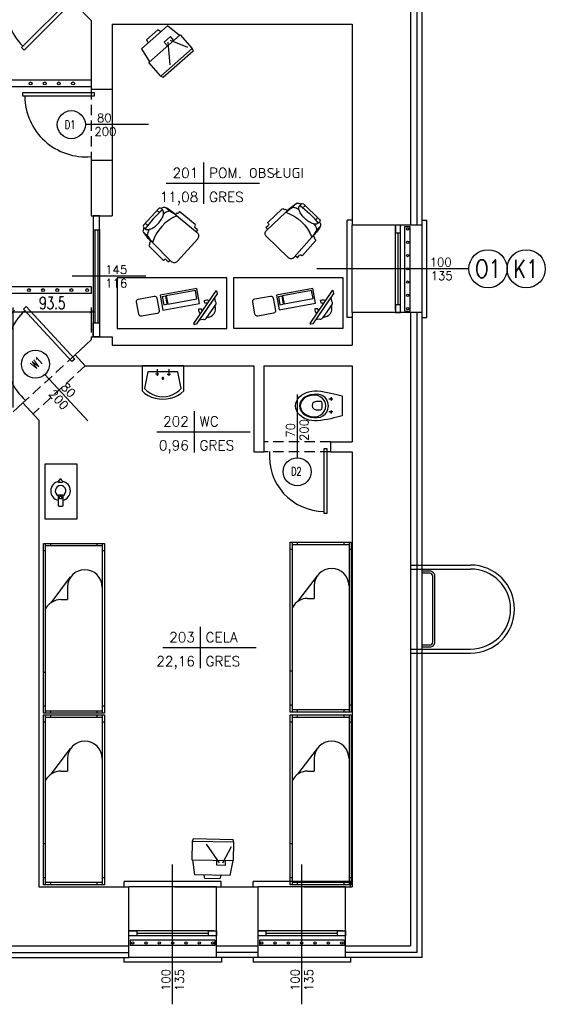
# Model space of a CAD drawing. Header units: millimetres. Extents: x 50026 to 146998, y 1038179 to 1573505.
# Tile 57 of 122: x 60787 to 61418, y 1042501 to 1043682. Entities that reach past the tile are written whole.
import ezdxf
from ezdxf.enums import TextEntityAlignment as Align

# ---------------------------------------------------------------- set-up
doc = ezdxf.new("R2010")
doc.units = ezdxf.units.MM
doc.header["$LTSCALE"] = 0.025
for name, pattern in [('CONTINU', [0]), ('DASHDOT', [25.4, 12.7, -6.35, 0, -6.35]), ('HIDDEN', [0.375, 0.25, -0.125])]:
    doc.linetypes.add(name, pattern=pattern)
for name, color, linetype in [('1', 7, 'Continuous'), ('2D-MEBLE', 3, 'Continuous'), ('2D-WYMIARY', 2, 'Continuous'), ('kraty', 5, 'Continuous'), ('ocieplenie', 8, 'Continuous'), ('OKNA OPISY', 7, 'Continuous'), ('OKNO', 2, 'Continuous'), ('opis pomieszczen', 2, 'Continuous'), ('OTWORY', 3, 'Continuous'), ('parapet', 5, 'Continuous'), ('Przybory sanit', 3, 'Continuous'), ('schody', 2, 'Continuous'), ('SCIANA', 5, 'Continuous'), ('SCIANY', 5, 'Continuous'), ('szrafy', 8, 'Continuous'), ('zA_DRZWI', 7, 'Continuous'), ('zA_DRZWI OPISY', 7, 'Continuous'), ('zA_okna opisy', 7, 'Continuous'), ('ściany', 5, 'Continuous')]:
    doc.layers.add(name, color=color, linetype=linetype)
doc.styles.add('ROMANS', font='romans.shx', dxfattribs={"width": 0.7})
doc.styles.add('STYLE1', font='romans.shx', dxfattribs={"height": 10})
doc.linetypes.add('BATTING', pattern='A,0.00254,-2.54,[134,ltypeshp.shx,S=2.54,R=0,X=-2.54,Y=0],-5.08,[134,ltypeshp.shx,S=2.54,R=180,X=2.54,Y=0],-2.54', length=10.16254)
doc.dimstyles.new('SIL', dxfattribs={"dimtxt": 15, "dimasz": 4, "dimexe": 5, "dimexo": 5, "dimgap": 3, "dimtad": 1, "dimdec": 4, "dimrnd": 0.5, "dimdsep": 46, "dimtxsty": 'ROMANS', "dimblk1": 'ARCHTICK', "dimblk2": 'ARCHTICK', "dimsah": 1, "dimcen": 5, "dimdle": 5, "dimclrd": 1, "dimclre": 1, "dimclrt": 2, "dimadec": 1, "dimazin": 0, "dimtfac": 0.013333, "dimtdec": 4, "dimtix": 1, "dimtmove": 0, "dimatfit": 3, "dimldrblk": 'ARCHTICK', "dimfxl": 0, "dimtolj": 1, "dimtzin": 0, "dimarcsym": 0})

# ---------------------------------------------------------------- blocks, each defined once
blk = doc.blocks.new('kibel1')
at = {"layer": 'Przybory sanit', "color": 3, "linetype": 'Continuous'}
for points in [[(0, -12), (3.1, -12.8), (6.4, -13.7), (9.9, -14.5), (13.6, -15.4), (17.5, -16.2), (21.5, -16.9), (25.8, -17.5), (30.2, -18), (33.4, -18), (36.6, -17.7), (39.9, -17), (43, -16), (46, -14.6), (48.7, -12.9), (51.1, -10.9), (53.1, -8.6), (54.6, -6), (55.5, -3.1), (55.9, 0), (55.5, 3.1), (54.6, 6), (53.1, 8.6), (51.1, 10.9), (48.7, 12.9), (46, 14.6), (43, 16), (39.9, 17), (36.6, 17.7), (33.4, 18), (30.2, 18), (25.8, 17.5), (21.5, 16.9), (17.5, 16.2), (13.6, 15.4), (9.9, 14.5), (6.4, 13.7), (3.1, 12.8), (0, 12)], [(16.6, -0.1), (17.1, 3.9), (18.4, 7.2), (20.4, 9.9), (23.1, 11.9), (26.2, 13.2), (29.9, 13.9), (33.9, 13.8), (37.9, 13.2), (41.6, 12.1), (44.8, 10.5), (47.4, 8.4), (49.4, 6), (50.7, 3.1), (51.2, -0.1), (50.7, -3.3), (49.4, -6.2), (47.4, -8.6), (44.8, -10.7), (41.6, -12.3), (37.9, -13.4), (33.9, -14), (29.9, -14), (26.2, -13.4), (23.1, -12), (20.4, -10.1), (18.4, -7.4), (17.1, -4.1)], [(50.4, -0.1), (49.8, -3.5), (48.3, -6.4), (45.9, -8.9), (42.8, -10.8), (39.1, -12.2), (35.1, -13.1), (31.6, -13.1), (28.4, -12.3), (25.6, -10.8), (23.2, -8.7), (21.4, -6.1), (20.2, -3.2), (19.8, -0.1), (20.2, 3.1), (21.4, 6), (23.2, 8.6), (25.6, 10.6), (28.4, 12.2), (31.6, 12.9), (35.1, 12.9), (39.1, 12.1), (42.8, 10.7), (45.9, 8.7), (48.3, 6.2), (49.8, 3.3)], [(13.4, 7.5), (13.4, 7.5), (13.4, 7.5), (13.4, 7.5), (13.4, 7.5), (13.3, 7.5), (13.3, 7.5), (13.3, 7.5), (13.3, 7.5), (13.3, 7.5), (13.3, 7.5), (13.3, 7.5), (13.2, 7.5), (13.2, 7.5), (13.2, 7.5), (13.2, 7.5), (13.2, 7.5), (13.2, 7.5), (13.2, 7.5), (13.1, 7.5), (13.1, 7.6), (13.1, 7.6), (13.1, 7.6), (13.1, 7.6), (13.1, 7.6), (13.1, 7.6), (13, 7.6), (13, 7.6), (13, 7.6), (13, 7.6), (13, 7.6), (13, 7.6), (13, 7.6), (13, 7.7), (12.9, 7.7), (12.9, 7.7), (12.9, 7.7), (12.9, 7.7), (12.9, 7.7), (12.9, 7.7), (12.9, 7.7), (12.9, 7.7), (12.9, 7.7), (12.9, 7.8), (12.8, 7.8), (12.8, 7.8), (12.8, 7.8), (12.8, 7.8), (12.8, 7.8), (12.8, 7.8), (12.8, 7.8), (12.8, 7.9), (12.8, 7.9), (12.8, 7.9), (12.8, 7.9), (12.8, 7.9), (12.7, 7.9), (12.7, 7.9), (12.7, 7.9), (12.7, 8), (12.7, 8), (12.7, 8), (12.7, 8), (12.7, 8), (12.7, 8), (12.7, 8), (12.7, 8.1), (12.7, 8.1), (12.7, 8.1), (12.7, 8.1), (12.7, 8.1), (12.7, 8.1), (12.7, 8.1), (12.7, 8.2), (12.7, 8.2), (12.7, 8.2), (12.7, 8.2), (12.7, 8.2), (12.7, 8.2), (12.7, 8.2), (12.7, 8.3), (12.7, 8.3), (12.7, 8.3), (12.7, 8.3), (12.7, 8.3), (12.7, 8.3), (12.7, 8.4), (12.7, 8.4), (12.7, 8.4), (12.7, 8.4), (12.7, 8.4), (12.7, 8.4), (12.7, 8.4), (12.7, 8.5), (12.7, 8.5), (12.7, 8.5), (12.7, 8.5), (12.7, 8.5), (12.7, 8.5), (12.7, 8.5), (12.7, 8.6), (12.8, 8.6), (12.8, 8.6), (12.8, 8.6), (12.8, 8.6), (12.8, 8.6), (12.8, 8.6), (12.8, 8.6), (12.8, 8.7), (12.8, 8.7), (12.8, 8.7), (12.8, 8.7), (12.8, 8.7), (12.8, 8.7), (12.9, 8.7), (12.9, 8.7), (12.9, 8.7), (12.9, 8.8), (12.9, 8.8), (12.9, 8.8), (12.9, 8.8), (12.9, 8.8), (12.9, 8.8), (13, 8.8), (13, 8.8), (13, 8.8), (13, 8.8), (13, 8.9), (13, 8.9), (13, 8.9), (13, 8.9), (13.1, 8.9), (13.1, 8.9), (13.1, 8.9), (13.1, 8.9), (13.1, 8.9), (13.1, 8.9), (13.1, 8.9), (13.1, 8.9), (13.2, 8.9), (13.2, 8.9), (13.2, 8.9), (13.2, 9), (13.2, 9), (13.2, 9), (13.2, 9), (13.3, 9), (13.3, 9), (13.3, 9), (13.3, 9), (13.3, 9), (13.3, 9), (13.4, 9), (13.4, 9), (13.4, 9), (13.4, 9), (13.4, 9), (13.4, 9), (13.4, 9), (13.5, 9), (13.5, 9), (13.5, 9), (13.5, 9), (13.5, 9), (13.5, 9), (13.5, 9), (13.6, 9), (13.6, 9), (13.6, 9), (13.6, 9), (13.6, 9), (13.6, 9), (13.6, 8.9), (13.7, 8.9), (13.7, 8.9), (13.7, 8.9), (13.7, 8.9), (13.7, 8.9), (13.7, 8.9), (13.7, 8.9), (13.8, 8.9), (13.8, 8.9), (13.8, 8.9), (13.8, 8.9), (13.8, 8.9), (13.8, 8.9), (13.8, 8.9), (13.8, 8.8), (13.9, 8.8), (13.9, 8.8), (13.9, 8.8), (13.9, 8.8), (13.9, 8.8), (13.9, 8.8), (13.9, 8.8), (13.9, 8.8), (13.9, 8.8), (14, 8.8), (14, 8.7), (14, 8.7), (14, 8.7), (14, 8.7), (14, 8.7), (14, 8.7), (14, 8.7), (14, 8.7), (14, 8.6), (14, 8.6), (14.1, 8.6), (14.1, 8.6), (14.1, 8.6), (14.1, 8.6), (14.1, 8.6), (14.1, 8.6), (14.1, 8.5), (14.1, 8.5), (14.1, 8.5), (14.1, 8.5), (14.1, 8.5), (14.1, 8.5), (14.1, 8.5), (14.1, 8.4), (14.1, 8.4), (14.1, 8.4), (14.1, 8.4), (14.1, 8.4), (14.1, 8.4), (14.2, 8.4), (14.2, 8.3), (14.2, 8.3), (14.2, 8.3), (14.2, 8.3), (14.2, 8.3), (14.2, 8.3), (14.2, 8.3), (14.2, 8.2), (14.2, 8.2), (14.2, 8.2), (14.2, 8.2), (14.2, 8.2), (14.2, 8.2), (14.2, 8.1), (14.2, 8.1), (14.2, 8.1), (14.1, 8.1), (14.1, 8.1), (14.1, 8.1), (14.1, 8.1), (14.1, 8), (14.1, 8), (14.1, 8), (14.1, 8), (14.1, 8), (14.1, 8), (14.1, 8), (14.1, 7.9), (14.1, 7.9), (14.1, 7.9), (14.1, 7.9), (14.1, 7.9), (14.1, 7.9), (14.1, 7.9), (14.1, 7.9), (14, 7.8), (14, 7.8), (14, 7.8), (14, 7.8), (14, 7.8), (14, 7.8), (14, 7.8), (14, 7.8), (14, 7.7), (14, 7.7), (14, 7.7), (13.9, 7.7), (13.9, 7.7), (13.9, 7.7), (13.9, 7.7), (13.9, 7.7), (13.9, 7.7), (13.9, 7.7), (13.9, 7.6), (13.9, 7.6), (13.8, 7.6), (13.8, 7.6), (13.8, 7.6), (13.8, 7.6), (13.8, 7.6), (13.8, 7.6), (13.8, 7.6), (13.8, 7.6), (13.7, 7.6), (13.7, 7.6), (13.7, 7.6), (13.7, 7.5), (13.7, 7.5), (13.7, 7.5), (13.7, 7.5), (13.6, 7.5), (13.6, 7.5), (13.6, 7.5), (13.6, 7.5), (13.6, 7.5), (13.6, 7.5), (13.6, 7.5), (13.5, 7.5), (13.5, 7.5), (13.5, 7.5), (13.5, 7.5), (13.5, 7.5), (13.5, 7.5), (13.4, 7.5), (13.4, 7.5), (13.4, 7.5)], [(23.9, 0.6), (23.9, 3.3), (24.3, 4.7), (25.2, 5.2), (26, 5.3), (31.2, 5.4), (33.7, 4.6), (35.5, 2.7), (36.2, 0.4), (35.5, -1.9), (33.7, -3.8), (31.2, -4.6), (26, -4.6), (25.2, -4.4), (24.3, -3.9), (23.9, -2.5)], [(13.4, -8), (13.4, -8), (13.4, -8), (13.4, -8), (13.4, -8), (13.3, -8), (13.3, -8), (13.3, -8), (13.3, -7.9), (13.3, -7.9), (13.3, -7.9), (13.3, -7.9), (13.2, -7.9), (13.2, -7.9), (13.2, -7.9), (13.2, -7.9), (13.2, -7.9), (13.2, -7.9), (13.2, -7.9), (13.1, -7.9), (13.1, -7.9), (13.1, -7.9), (13.1, -7.9), (13.1, -7.9), (13.1, -7.9), (13.1, -7.9), (13, -7.9), (13, -7.9), (13, -7.8), (13, -7.8), (13, -7.8), (13, -7.8), (13, -7.8), (13, -7.8), (12.9, -7.8), (12.9, -7.8), (12.9, -7.8), (12.9, -7.8), (12.9, -7.8), (12.9, -7.7), (12.9, -7.7), (12.9, -7.7), (12.9, -7.7), (12.9, -7.7), (12.8, -7.7), (12.8, -7.7), (12.8, -7.7), (12.8, -7.7), (12.8, -7.6), (12.8, -7.6), (12.8, -7.6), (12.8, -7.6), (12.8, -7.6), (12.8, -7.6), (12.8, -7.6), (12.8, -7.6), (12.7, -7.5), (12.7, -7.5), (12.7, -7.5), (12.7, -7.5), (12.7, -7.5), (12.7, -7.5), (12.7, -7.5), (12.7, -7.4), (12.7, -7.4), (12.7, -7.4), (12.7, -7.4), (12.7, -7.4), (12.7, -7.4), (12.7, -7.4), (12.7, -7.3), (12.7, -7.3), (12.7, -7.3), (12.7, -7.3), (12.7, -7.3), (12.7, -7.3), (12.7, -7.2), (12.7, -7.2), (12.7, -7.2), (12.7, -7.2), (12.7, -7.2), (12.7, -7.2), (12.7, -7.2), (12.7, -7.1), (12.7, -7.1), (12.7, -7.1), (12.7, -7.1), (12.7, -7.1), (12.7, -7.1), (12.7, -7.1), (12.7, -7), (12.7, -7), (12.7, -7), (12.7, -7), (12.7, -7), (12.7, -7), (12.7, -7), (12.7, -6.9), (12.7, -6.9), (12.7, -6.9), (12.7, -6.9), (12.8, -6.9), (12.8, -6.9), (12.8, -6.9), (12.8, -6.8), (12.8, -6.8), (12.8, -6.8), (12.8, -6.8), (12.8, -6.8), (12.8, -6.8), (12.8, -6.8), (12.8, -6.8), (12.8, -6.7), (12.8, -6.7), (12.9, -6.7), (12.9, -6.7), (12.9, -6.7), (12.9, -6.7), (12.9, -6.7), (12.9, -6.7), (12.9, -6.7), (12.9, -6.7), (12.9, -6.6), (13, -6.6), (13, -6.6), (13, -6.6), (13, -6.6), (13, -6.6), (13, -6.6), (13, -6.6), (13, -6.6), (13.1, -6.6), (13.1, -6.6), (13.1, -6.6), (13.1, -6.5), (13.1, -6.5), (13.1, -6.5), (13.1, -6.5), (13.1, -6.5), (13.2, -6.5), (13.2, -6.5), (13.2, -6.5), (13.2, -6.5), (13.2, -6.5), (13.2, -6.5), (13.2, -6.5), (13.3, -6.5), (13.3, -6.5), (13.3, -6.5), (13.3, -6.5), (13.3, -6.5), (13.3, -6.5), (13.4, -6.5), (13.4, -6.5), (13.4, -6.5), (13.4, -6.5), (13.4, -6.5), (13.4, -6.5), (13.4, -6.5), (13.5, -6.5), (13.5, -6.5), (13.5, -6.5), (13.5, -6.5), (13.5, -6.5), (13.5, -6.5), (13.5, -6.5), (13.6, -6.5), (13.6, -6.5), (13.6, -6.5), (13.6, -6.5), (13.6, -6.5), (13.6, -6.5), (13.6, -6.5), (13.7, -6.5), (13.7, -6.5), (13.7, -6.5), (13.7, -6.5), (13.7, -6.5), (13.7, -6.5), (13.7, -6.5), (13.8, -6.6), (13.8, -6.6), (13.8, -6.6), (13.8, -6.6), (13.8, -6.6), (13.8, -6.6), (13.8, -6.6), (13.8, -6.6), (13.9, -6.6), (13.9, -6.6), (13.9, -6.6), (13.9, -6.6), (13.9, -6.7), (13.9, -6.7), (13.9, -6.7), (13.9, -6.7), (13.9, -6.7), (14, -6.7), (14, -6.7), (14, -6.7), (14, -6.7), (14, -6.7), (14, -6.8), (14, -6.8), (14, -6.8), (14, -6.8), (14, -6.8), (14, -6.8), (14.1, -6.8), (14.1, -6.8), (14.1, -6.9), (14.1, -6.9), (14.1, -6.9), (14.1, -6.9), (14.1, -6.9), (14.1, -6.9), (14.1, -6.9), (14.1, -7), (14.1, -7), (14.1, -7), (14.1, -7), (14.1, -7), (14.1, -7), (14.1, -7), (14.1, -7.1), (14.1, -7.1), (14.1, -7.1), (14.2, -7.1), (14.2, -7.1), (14.2, -7.1), (14.2, -7.1), (14.2, -7.2), (14.2, -7.2), (14.2, -7.2), (14.2, -7.2), (14.2, -7.2), (14.2, -7.2), (14.2, -7.2), (14.2, -7.3), (14.2, -7.3), (14.2, -7.3), (14.2, -7.3), (14.2, -7.3), (14.2, -7.3), (14.1, -7.4), (14.1, -7.4), (14.1, -7.4), (14.1, -7.4), (14.1, -7.4), (14.1, -7.4), (14.1, -7.4), (14.1, -7.5), (14.1, -7.5), (14.1, -7.5), (14.1, -7.5), (14.1, -7.5), (14.1, -7.5), (14.1, -7.5), (14.1, -7.5), (14.1, -7.6), (14.1, -7.6), (14.1, -7.6), (14.1, -7.6), (14, -7.6), (14, -7.6), (14, -7.6), (14, -7.7), (14, -7.7), (14, -7.7), (14, -7.7), (14, -7.7), (14, -7.7), (14, -7.7), (14, -7.7), (13.9, -7.7), (13.9, -7.8), (13.9, -7.8), (13.9, -7.8), (13.9, -7.8), (13.9, -7.8), (13.9, -7.8), (13.9, -7.8), (13.9, -7.8), (13.8, -7.8), (13.8, -7.8), (13.8, -7.8), (13.8, -7.9), (13.8, -7.9), (13.8, -7.9), (13.8, -7.9), (13.8, -7.9), (13.7, -7.9), (13.7, -7.9), (13.7, -7.9), (13.7, -7.9), (13.7, -7.9), (13.7, -7.9), (13.7, -7.9), (13.6, -7.9), (13.6, -7.9), (13.6, -7.9), (13.6, -7.9), (13.6, -7.9), (13.6, -7.9), (13.6, -7.9), (13.5, -7.9), (13.5, -8), (13.5, -8), (13.5, -8), (13.5, -8), (13.5, -8), (13.4, -8), (13.4, -8), (13.4, -8)]]:
    blk.add_lwpolyline(points, close=True, dxfattribs=at)
at = {"layer": 'Przybory sanit', "color": 3, "linetype": 'DASHDOT'}
for points in [[(11.3, 8.2), (15.9, 8.2)], [(13.4, 10.5), (13.4, 6)], [(11.3, -7.2), (15.9, -7.2)], [(13.4, -5), (13.4, -9.5)]]:
    blk.add_lwpolyline(points, dxfattribs=at)
at = {"layer": 'Przybory sanit', "color": 3, "linetype": 'Continuous'}
for points in [[(13.4, 7.5), (13.4, 7.5)], [(13.4, -8), (13.4, -8)]]:
    blk.add_lwpolyline(points, dxfattribs=at)
blk = doc.blocks.new('UMYW')
at = {"layer": 'Przybory sanit'}
for points in [[(0, 23.1, 0), (0, 23.1, 0), (0, 23.1, 0), (0, 23.1, 0), (0, 23.1, 0), (0, 23.1, 0), (0, 23.1, 0), (0, 23.1, 0), (0, 23.1, 0), (0, 23.1, 0), (0, 23.1, 0), (0, 23.1, 0), (0, 23.1, 0), (0, 23.1, 0), (0, 23.1, 0), (0, 23.1, 0), (0, 23.1, 0), (0, 23.1, 0), (0, 23.1, 0), (0, -26.9, 0), (30, -26.9, 0)], [(30, 23.1, 0), (0, 23.1, 0)], [(27, 20.1, 0), (7, 16.1, 0)], [(7, 16.1, 0), (7, -19.9, 0), (27, -23.9, 0)], [(27, -23.9, 0), (29.9, -21, 0), (32.4, -17.7, 0), (34.4, -14, 0), (35.8, -10.1, 0), (36.7, -6.1, 0), (37, -1.9, 0), (36.7, 2.2, 0), (35.8, 6.3, 0), (34.4, 10.1, 0), (32.4, 13.8, 0), (29.9, 17.1, 0), (27, 20.1, 0)], [(30, -26.9, 0), (33, -23.4, 0), (35.4, -19.5, 0), (37.4, -15.4, 0), (38.8, -11, 0), (39.7, -6.5, 0), (40, -1.9, 0), (39.7, 2.6, 0), (38.8, 7.2, 0), (37.4, 11.5, 0), (35.4, 15.7, 0), (33, 19.5, 0), (30, 23.1, 0)], [(4, 5.1, 0), (12, 5.1, 0)], [(10, 3.1, 0), (10, 7.1, 0)], [(4, -8.9, 0), (12, -8.9, 0)], [(10, -6.9, 0), (10, -10.9, 0)], [(16, -1.9, 0), (15.9, -1.4, 0), (15.5, -1.1, 0), (15, -0.9, 0), (14.5, -1.1, 0), (14.1, -1.4, 0), (14, -1.9, 0), (14.1, -2.4, 0), (14.5, -2.8, 0), (15, -2.9, 0), (15.5, -2.8, 0), (15.9, -2.4, 0), (16, -1.9, 0), (16, -1.9, 0)]]:
    blk.add_polyline3d(points, dxfattribs=at)
blk = doc.blocks.new('tabela-pow')
at = {"layer": '2D-WYMIARY', "ltscale": 10}
for p, q in [((0, 24.8), (0, -24.8)), ((-44.8, 0), (67.2, 0))]:
    blk.add_line(p, q, dxfattribs=at)
at = {"layer": '2D-WYMIARY', "ltscale": 10, "style": 'STYLE1', "width": 0.7}
for tag, p in [('NR', (-6.4, 6.4)), ('POW', (-6.4, -22.4))]:
    blk.add_attdef(tag, text='', height=16, rotation=360, dxfattribs=at).set_placement(p, align=Align.RIGHT)
for tag, p in [('NAZWA', (6.4, 6.4)), ('POSADZKA', (6.4, -22.4))]:
    blk.add_attdef(tag, p, '', height=16, rotation=360, dxfattribs=at)
blk = doc.blocks.new('biurko')
at = {"layer": '2D-MEBLE'}
for p, q in [((29.7, -12.9), (-14.1, -20.9)), ((-14.1, -20.9), (-10.8, -38.6)), ((-11.8, -22.4), (-7.8, -21.7)), ((-11.7, -22.5), (-9.9, -32.4)), ((-7.8, -21.8), (-6, -31.6)), ((28.1, -15.2), (-6.8, -21.6)), ((-6.8, -21.6), (-5, -31.5)), ((29.9, -25.1), (28.1, -15.2)), ((32.9, -30.6), (29.7, -12.9)), ((-10.8, -38.6), (32.9, -30.6)), ((-9.9, -32.4), (-6, -31.6)), ((-5, -31.5), (29.9, -25.1))]:
    blk.add_line(p, q, dxfattribs=at)
at = {"layer": '2D-MEBLE', "color": 3, "linetype": 'Continuous'}
blk.add_lwpolyline([(65.8, 0), (-65.8, 0), (-65.8, -60.7), (65.8, -60.7)], close=True, dxfattribs=at)
at = {"layer": '2D-MEBLE'}
blk.add_lwpolyline([(-17.7, -42.7), (-36.4, -46.1, -0.414214), (-39.9, -43.7), (-42.6, -28.9, -0.414214), (-40.2, -25.4), (-21.5, -22, -0.414214), (-18, -24.4), (-15.3, -39.2, -0.414214)], format="xyb", close=True, dxfattribs=at)
at = {"layer": 'SCIANA', "color": 3, "linetype": 'Continuous'}
for p, q in [((54.6, -19.1), (54.3, -16.4)), ((35, -47.8), (49.5, -26.6)), ((39.9, -30.8), (38.7, -27.4)), ((52.6, -31.6), (40.8, -48.8)), ((51.2, -24), (51.9, -28.3)), ((35.5, -37.4), (31.9, -37.5)), ((29.9, -55.3), (27.3, -55.9)), ((33.2, -50.3), (37.5, -49.5))]:
    blk.add_line(p, q, dxfattribs=at)
for points in [[(54.3, -16.4), (52.8, -15.4), (25.8, -54.9), (27.3, -55.9)], [(29.9, -55.3), (54.6, -19.1)]]:
    blk.add_lwpolyline(points, dxfattribs=at)
for centre, radius, start, end in [((42.2, -37.2), 10.3, 75.8575, 109.7967), ((42.2, -37.2), 6.75, 87.6115, 109.7967), ((42.1, -37.1), 10.3, 268.0233, 23.3495), ((50.6, -30.3), 2.4, 325.6864, 55.6864), ((42.2, -37.2), 10.3, 181.5761, 215.5153), ((42.2, -37.2), 6.75, 181.5761, 203.7613), ((38.8, -47.5), 2.4, 235.6864, 325.6864)]:
    blk.add_arc(centre, radius, start, end, dxfattribs=at)
blk = doc.blocks.new('kk1')
at = {"layer": '2D-MEBLE', "color": 3}
for p, q in [((18.2, 0), (-18.2, 0)), ((-26.1, -7.5), (-23.1, -7.3)), ((-26.1, -7.5), (-25.9, -11.7)), ((-23.2, -5.3), (-21.5, -37.3)), ((23.2, -5.3), (21.5, -37.3)), ((26.1, -7.5), (23.1, -7.3)), ((26.1, -7.5), (25.9, -11.7)), ((-28.8, -13.9), (-27.6, -37.2)), ((-27.8, -12.8), (-26.8, -12.8)), ((27.8, -12.8), (26.8, -12.8)), ((28.8, -13.9), (27.6, -37.2)), ((-26.6, -38.2), (-25.6, -38.1)), ((-24.5, -39.1), (-24.5, -39.7)), ((-24.5, -39.7), (-21.5, -39.5)), ((-20, -46.5), (-20, -53.5)), ((20, -46.5), (20, -53.5)), ((24.5, -39.7), (21.5, -39.5)), ((24.5, -39.1), (24.5, -39.7)), ((26.6, -38.2), (25.6, -38.1)), ((-15.4, -57.1), (-15.4, -54.7)), ((-13.4, -59.1), (13.4, -59.1)), ((15.4, -57.1), (15.4, -54.7))]:
    blk.add_line(p, q, dxfattribs=at)
for centre, radius, start, end in [((-18.2, -5), 5, 90, 183.0448), ((18.2, -5), 5, 356.9552, 90), ((-26.9, -11.8), 1, 273.0448, 3.0448), ((26.9, -11.8), 1, 176.9552, 266.9552), ((-27.8, -13.8), 1, 93.0448, 183.0448), ((27.8, -13.8), 1, 356.9552, 86.9552), ((-26.6, -37.2), 1, 183.0448, 273.0448), ((-25.5, -39.1), 1, 3.0448, 93.0448), ((33.2, -40.3), 54.8, 176.8308, 193.8805), ((4.7, -37.7), 26.2, 179.1562, 199.5996), ((0, 9.3), 51.3, 245.1826, 294.8174), ((-18.2, -46.5), 1.79, 180, 226.0001), ((18.2, -46.5), 1.79, 313.9999, 0), ((-33.2, -40.3), 54.8, 346.1195, 3.1692), ((-4.7, -37.7), 26.2, 340.4004, 0.8438), ((25.5, -39.1), 1, 86.9552, 176.9552), ((26.6, -37.2), 1, 266.9552, 356.9552), ((-18.2, -53.5), 1.79, 180, 226.0001), ((-14.3, -42.4), 7.37, 226.0001, 248.1986), ((-14.3, -49.4), 7.37, 226.0001, 248.1986), ((-11.7, -35.9), 14.4, 248.1986, 260.5924), ((-11.7, -42.9), 14.4, 248.1986, 255.1188), ((-11.8, -54.7), 3.58, 138.234, 180), ((0, 63.8), 119.5, 262.5855, 277.4145), ((-13.4, -57.1), 2, 180, 270), ((-6.2, -59.7), 11.1, 114.8831, 138.234), ((-10, -25.5), 24.9, 260.5924, 264.8982), ((-2.5, -67.8), 20, 100.8753, 114.8831), ((-3.7, -57.2), 6.89, 163.9141, 196.0859), ((0, -80.7), 33.2, 90, 100.8753), ((0, -80.7), 33.2, 79.1247, 90), ((2.5, -67.8), 20, 65.1169, 79.1247), ((3.7, -57.2), 6.89, 343.9141, 16.0859), ((6.2, -59.7), 11.1, 41.766, 65.1169), ((10, -25.5), 24.9, 275.1018, 279.4076), ((13.4, -57.1), 2, 270, 0), ((11.7, -35.9), 14.4, 279.4076, 291.8014), ((11.8, -54.7), 3.58, 0, 41.766), ((11.7, -42.9), 14.4, 284.8812, 291.8014), ((14.3, -42.4), 7.37, 291.8014, 313.9999), ((14.3, -49.4), 7.37, 291.8014, 313.9999), ((18.2, -53.5), 1.79, 313.9999, 0)]:
    blk.add_arc(centre, radius, start, end, dxfattribs=at)
blk = doc.blocks.new('łóżko')
at = {"layer": '2D-MEBLE', "color": 3}
for p, q in [((-113.9, 41.2), (81.1, 41.2)), ((-113.9, -28.8), (-113.9, 41.2)), ((-113.9, 38.7), (81.1, 38.7)), ((-111.4, -26.3), (-111.4, 38.7)), ((-105.9, 38.7), (-105.9, 41.2)), ((73.1, 41.2), (73.1, 38.7)), ((78.6, 38.7), (78.6, -26.3)), ((81.1, 41.2), (81.1, -28.8)), ((-113.9, 32.7), (-111.4, 32.7)), ((78.6, 32.7), (81.1, 32.7)), ((-63.8, -1.3), (-49.4, -1.3)), ((-49.4, -8.8), (-49.4, -1.3)), ((-111.4, -20.3), (-113.9, -20.3)), ((81.1, -20.3), (78.6, -20.3)), ((81.1, -26.3), (-113.9, -26.3)), ((81.1, -28.8), (-113.9, -28.8)), ((-105.9, -28.8), (-105.9, -26.3)), ((34.1, -26.3), (34.1, -28.8)), ((73.1, -26.3), (73.1, -28.8))]:
    blk.add_line(p, q, dxfattribs=at)
at = {"layer": '2D-MEBLE', "color": 3, "linetype": 'Continuous'}
blk.add_line((-45.9, -20.1), (-75.4, 2.4), dxfattribs=at)
for centre, start, end in [((-63.8, 18.7), 90, 270), ((-29.4, -8.8), 180, 241.045)]:
    blk.add_arc(centre, 20, start, end, dxfattribs=at)
blk = doc.blocks.new('tv')
at = {"layer": '2D-MEBLE', "color": 3, "ltscale": 10}
for p, q in [((-11, 21.3), (6.3, 26.9)), ((6.3, 26.9), (25.6, -10.4)), ((-31, 12.1), (-33.2, 9.8)), ((-11.5, 22.2), (-31, 12.1)), ((-31, 12.1), (-8, -32.3)), ((-2.9, 12), (-25.2, 11.7)), ((11.5, -22.2), (-11.5, 22.2)), ((-6.9, 13.3), (-1.6, 16.1)), ((-1.6, 16.1), (3, 7.2)), ((11.4, 17.2), (15.4, 18.1)), ((15.4, 18.1), (23.7, 2.1)), ((-33.2, 9.8), (-11.2, -32.8)), ((-1, 8.5), (-13.2, -15.8)), ((3, 7.2), (-2.3, 4.4)), ((23.7, 2.1), (20.6, -0.6)), ((25.6, -10.4), (11, -21.3)), ((-8, -32.3), (11.5, -22.2)), ((-11.2, -32.8), (-8, -32.3))]:
    blk.add_line(p, q, dxfattribs=at)
blk = doc.blocks.new('czajnik')
at = {"layer": 'ściany', "color": 3, "ltscale": 50}
for points in [[(-13.4, 0.9), (-11.1, 2.6, -0.414214), (-10.1, 1.6), (-10.1, -1.6, -0.414214), (-11.1, -2.6), (-13.4, -1, -0.414214), (-14.4, 0), (-14.4, -0.1, -0.414214)], [(5.8, 2.6), (17.6, 2.6, -0.414214), (18.6, 1.6), (18.6, -1.6, -0.414214), (17.6, -2.6), (5.8, -2.6, -0.414214), (4.8, -1.6), (4.8, 1.6, -0.414214)], [(6.6, 1.1), (9.2, 1.1, -0.414214), (9.5, 0.8), (9.5, -0.8, -0.414214), (9.2, -1.1), (6.6, -1.1, -0.414214), (6.3, -0.8), (6.3, 0.8, -0.414214)]]:
    blk.add_lwpolyline(points, format="xyb", close=True, dxfattribs=at)
for radius, start, end in [(11.8, 12.6187, 169.113), (6.39, 23.744, 336.256), (11.8, 190.9971, 347.3813)]:
    blk.add_arc((0, 0), radius, start, end, dxfattribs=at)
blk = doc.blocks.new('_ArchTick')
at = {"color": 0, "linetype": 'ByBlock', "const_width": 0.15}
blk.add_lwpolyline([(-0.5, -0.5), (0.5, 0.5)], dxfattribs=at)
blk = doc.blocks.new('*D297')
at = {"layer": 'Defpoints', "color": 0}
for p in [(60873.3, 1043331.9), (60873.3, 1043301.9), (60779.6, 1043211.9)]:
    blk.add_point(p, dxfattribs=at)
at = {"layer": 'szrafy', "color": 1, "lineweight": -2}
for p, q in [((60774.6, 1043331.9), (60878.3, 1043331.9)), ((60779.6, 1043216.9), (60779.6, 1043336.9)), ((60873.3, 1043306.9), (60873.3, 1043336.9))]:
    blk.add_line(p, q, dxfattribs=at)
at = {"layer": 'szrafy', "color": 1, "lineweight": -2, "xscale": 4, "yscale": 4, "zscale": 4, "rotation": 180}
blk.add_blockref('_ArchTick', (60779.6, 1043331.9), dxfattribs=at)
at = {"layer": 'szrafy', "color": 1, "lineweight": -2, "xscale": 4, "yscale": 4, "zscale": 4}
blk.add_blockref('_ArchTick', (60873.3, 1043331.9), dxfattribs=at)
at = {"layer": 'szrafy', "color": 2, "insert": (60826.4, 1043342.4), "char_height": 15, "attachment_point": 5, "style": 'ROMANS'}
blk.add_mtext('\\A1;93.5', dxfattribs=at)

msp = doc.modelspace()

# ---------------------------------------------------------------- linework, layer by layer
at = {"layer": '1', "color": 7, "linetype": 'CONTINU'}
for points in [[(61270.27224, 1042929.71616), (61279.4354, 1042929.71616, 0.4142135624), (61285.4354, 1042935.71616), (61285.4354, 1043014.55306, 0.4142135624), (61279.4354, 1043020.55306), (61270.27224, 1043020.55306)], [(61270.27224, 1042932.11616), (61279.4354, 1042932.11616, 0.4142135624), (61283.0354, 1042935.71616), (61283.0354, 1043014.55306, 0.4142135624), (61279.4354, 1043018.15306), (61270.27224, 1043018.15306)]]:
    msp.add_lwpolyline(points, format="xyb", dxfattribs=at)
at = {"layer": 'kraty', "color": 2}
for p, q in [((60873.27224, 1043601.89863), (60768.77224, 1043601.89863)), ((60873.27224, 1043609.89863), (60770.77224, 1043609.89863)), ((60873.64727, 1043361.89863), (60770.77224, 1043361.89863)), ((60873.64727, 1043353.89863), (60770.77224, 1043353.89863)), ((60873.64727, 1043353.89863), (60873.64727, 1043361.89863))]:
    msp.add_line(p, q, dxfattribs=at)
at = {"layer": 'kraty', "color": 7}
for p, q in [((61249.51199, 1043332.5825), (61249.51199, 1043434.21476)), ((61249.51199, 1043434.21476), (61255.91199, 1043434.21476)), ((61255.91199, 1043332.5825), (61255.91199, 1043434.21476)), ((61249.51199, 1043332.5825), (61255.91199, 1043332.5825)), ((61021.58837, 1042577.65888), (60919.95611, 1042577.65888)), ((60919.95611, 1042577.65888), (60919.95611, 1042571.25888)), ((61021.58837, 1042577.65888), (61021.58837, 1042571.25888)), ((61176.58837, 1042577.65888), (61074.95611, 1042577.65888)), ((61074.95611, 1042577.65888), (61074.95611, 1042571.25888)), ((61176.58837, 1042577.65888), (61176.58837, 1042571.25888)), ((61021.58837, 1042571.25888), (60919.95611, 1042571.25888)), ((61176.58837, 1042571.25888), (61074.95611, 1042571.25888))]:
    msp.add_line(p, q, dxfattribs=at)
for centre, radius in [((60800.36657, 1043605.89863), 1.73947), ((60817.34092, 1043605.89863), 1.73947), ((60834.31528, 1043605.89863), 1.73947), ((60851.28963, 1043605.89863), 1.73947), ((61252.71199, 1043431.36096), 1.39158), ((61252.71199, 1043415.37352), 1.39158), ((61252.71199, 1043399.38607), 1.39158), ((61252.71199, 1043383.39863), 1.39158), ((61252.71199, 1043367.41119), 1.39158), ((60798.39222, 1043357.89863), 1.73947), ((60815.36657, 1043357.89863), 1.73947), ((60832.34092, 1043357.89863), 1.73947), ((60849.31528, 1043357.89863), 1.73947), ((60868.26536, 1043357.89863), 1.73947), ((61252.71199, 1043351.42375), 1.39158), ((61252.71199, 1043335.4363), 1.39158), ((60922.80991, 1042574.45888), 1.39158), ((60938.79736, 1042574.45888), 1.39158), ((60954.7848, 1042574.45888), 1.39158), ((60970.77224, 1042574.45888), 1.39158), ((60986.75968, 1042574.45888), 1.39158), ((61002.74713, 1042574.45888), 1.39158), ((61018.73457, 1042574.45888), 1.39158), ((61077.80991, 1042574.45888), 1.39158), ((61093.79736, 1042574.45888), 1.39158), ((61109.7848, 1042574.45888), 1.39158), ((61125.77224, 1042574.45888), 1.39158), ((61141.75968, 1042574.45888), 1.39158), ((61157.74713, 1042574.45888), 1.39158), ((61173.73457, 1042574.45888), 1.39158)]:
    msp.add_circle(centre, radius, dxfattribs=at)
at = {"layer": 'ocieplenie', "linetype": 'BATTING', "ltscale": 20}
for p, q in [((61264.27224, 1043435.89863), (61264.27224, 1044398.89863)), ((61264.27224, 1042562.89863), (61264.27224, 1043330.89863)), ((60669.27224, 1042562.89863), (60918.27224, 1042562.89863)), ((61073.27224, 1042562.89863), (61023.27224, 1042562.89863)), ((61264.27224, 1042562.89863), (61178.27224, 1042562.89863))]:
    msp.add_line(p, q, dxfattribs=at)
at = {"layer": 'OKNA OPISY'}
for p, q in [((61326.34034, 1043383.39863), (61143.7395, 1043383.39863)), ((60970.77224, 1042500.83053), (60970.77224, 1042668.43137)), ((61125.77224, 1042500.83053), (61125.77224, 1042668.43137))]:
    msp.add_line(p, q, dxfattribs=at)
at = {"layer": 'OKNO', "color": 1}
for p, q in [((60875.58355, 1043439.89863), (60875.58171, 1043301.89863)), ((61238.27224, 1043333.86852), (61238.27224, 1043435.89863)), ((61244.27224, 1043333.86852), (61244.27224, 1043435.89863)), ((60877.58355, 1043430.22035), (60877.55737, 1043318.57691)), ((60880.95767, 1043430.22035), (60880.93149, 1043318.57691)), ((60882.95906, 1043430.52777), (60882.95257, 1043306.57691)), ((61241.27224, 1043340.37877), (61241.27224, 1043426.41849)), ((61020.30235, 1042588.89863), (60918.27224, 1042588.89863)), ((61013.7921, 1042585.89863), (60927.75238, 1042585.89863)), ((61175.30235, 1042588.89863), (61073.27224, 1042588.89863)), ((61168.7921, 1042585.89863), (61082.75238, 1042585.89863)), ((61020.30235, 1042582.89863), (60918.27224, 1042582.89863)), ((61175.30235, 1042582.89863), (61073.27224, 1042582.89863))]:
    msp.add_line(p, q, dxfattribs=at)
at = {"layer": 'OKNO', "color": 2}
for points in [[(60875.58681, 1043446.89863), (60875.58681, 1043430.22035), (60882.95767, 1043430.22035), (60882.95767, 1043446.89863)], [(61244.27224, 1043435.89863), (61238.27224, 1043435.89863), (61238.27224, 1043426.41849), (61244.27224, 1043426.41849)], [(61244.27224, 1043340.37877), (61238.27224, 1043340.37877), (61238.27224, 1043330.89863), (61244.27224, 1043330.89863)], [(60875.58171, 1043301.89863), (60875.58171, 1043318.57691), (60882.95257, 1043318.57691), (60882.95257, 1043301.89863)], [(60918.27224, 1042582.89863), (60918.27224, 1042588.89863), (60927.75238, 1042588.89863), (60927.75238, 1042582.89863)], [(61013.7921, 1042582.89863), (61013.7921, 1042588.89863), (61023.27224, 1042588.89863), (61023.27224, 1042582.89863)], [(61073.27224, 1042582.89863), (61073.27224, 1042588.89863), (61082.75238, 1042588.89863), (61082.75238, 1042582.89863)], [(61168.7921, 1042582.89863), (61168.7921, 1042588.89863), (61178.27224, 1042588.89863), (61178.27224, 1042582.89863)]]:
    msp.add_lwpolyline(points, close=True, dxfattribs=at)
for points in [[(61023.27224, 1042588.89863), (61023.27224, 1042582.89863)], [(61178.27224, 1042588.89863), (61178.27224, 1042582.89863)]]:
    msp.add_lwpolyline(points, dxfattribs=at)
at = {"layer": 'OTWORY', "color": 7, "linetype": 'HIDDEN'}
for p, q in [((61186.27224, 1043330.89863), (61186.27224, 1043435.89863)), ((61270.27224, 1043330.89863), (61270.27224, 1043435.89863)), ((61023.27224, 1042641.89863), (60918.27224, 1042641.89863)), ((61178.27224, 1042641.89863), (61073.27224, 1042641.89863)), ((61023.27224, 1042556.89863), (60918.27224, 1042556.89863)), ((61178.27224, 1042556.89863), (61073.27224, 1042556.89863))]:
    msp.add_line(p, q, dxfattribs=at)
at = {"layer": 'parapet', "color": 2}
for p, q in [((61186.27224, 1043441.69222), (61180.07073, 1043441.69222)), ((61180.07073, 1043325.10504), (61180.07073, 1043441.69222)), ((61270.27224, 1043441.89863), (61275.76451, 1043441.89863)), ((61275.76451, 1043324.89863), (61275.76451, 1043441.89863)), ((61186.27224, 1043325.10504), (61180.07073, 1043325.10504)), ((61270.27224, 1043324.89863), (61275.76451, 1043324.89863)), ((60912.47865, 1042641.89863), (60912.47865, 1042648.10015)), ((61029.06583, 1042648.10015), (60912.47865, 1042648.10015)), ((61029.06583, 1042641.89863), (61029.06583, 1042648.10015)), ((61067.47865, 1042641.89863), (61067.47865, 1042648.10015)), ((61184.06583, 1042648.10015), (61067.47865, 1042648.10015)), ((61184.06583, 1042641.89863), (61184.06583, 1042648.10015)), ((60912.27224, 1042556.89863), (60912.27224, 1042551.40637)), ((61029.27224, 1042551.40637), (60912.27224, 1042551.40637)), ((61029.27224, 1042556.89863), (61029.27224, 1042551.40637)), ((61067.27224, 1042556.89863), (61067.27224, 1042551.40637)), ((61184.27224, 1042551.40637), (61067.27224, 1042551.40637)), ((61184.27224, 1042556.89863), (61184.27224, 1042551.40637))]:
    msp.add_line(p, q, dxfattribs=at)
at = {"layer": 'SCIANY', "color": 1, "linetype": 'HIDDEN', "ltscale": 2000}
for p, q in [((60873.27224, 1043598.89863), (60873.27224, 1043513.89863)), ((60898.27224, 1043598.89863), (60898.27224, 1043513.89863)), ((60853.77901, 1043280.14491), (60791.22715, 1043222.59262)), ((60865.96655, 1043266.89863), (60803.4147, 1043209.34634)), ((61160.27224, 1043175.89863), (61080.27224, 1043175.89863)), ((61160.27224, 1043163.89863), (61080.27224, 1043163.89863))]:
    msp.add_line(p, q, dxfattribs=at)
at = {"layer": 'zA_DRZWI', "color": 2, "linetype": 'Continuous'}
for points in [[(60853.18119, 1043706.41661), (60850.04408, 1043709.56321), (60789.35759, 1043649.05962), (60792.4947, 1043645.91303)], [(60876.72411, 1043595.06043), (60876.72411, 1043590.61717), (60791.02969, 1043590.61717), (60791.02969, 1043595.06043)], [(60853.29167, 1043275.00587), (60850.02186, 1043271.99741), (60791.99939, 1043335.06029), (60795.2692, 1043338.06875)], [(61156.43404, 1043167.3505), (61152.43511, 1043167.3505), (61152.43511, 1043090.22552), (61156.43404, 1043090.22552)]]:
    msp.add_lwpolyline(points, close=True, dxfattribs=at)
at = {"layer": 'zA_DRZWI', "color": 1, "linetype": 'Continuous', "ltscale": 15}
for centre, radius, start, end in [((60843.27632, 1043702.09036), 73.31954, 129.73560827, 224.51203828), ((60866.65524, 1043591.13094), 73.31954, 180.40148728, 275.17791729), ((60843.58246, 1043279.75499), 73.31954, 133.01781632, 227.79424632), ((61152.8975, 1043158.28852), 65.98759, 174.82208272, 269.59851272)]:
    msp.add_arc(centre, radius, start, end, dxfattribs=at)
at = {"layer": 'zA_DRZWI OPISY', "color": 7, "linetype": 'Continuous'}
for p, q in [((60941.83121, 1043556.39863), (60866.08236, 1043556.39863)), ((60938.83121, 1043374.39863), (60850.08236, 1043374.39863)), ((60868.92338, 1043200.91594), (60817.63491, 1043256.65983)), ((61120.27224, 1043232.4576), (61120.27224, 1043156.70875))]:
    msp.add_line(p, q, dxfattribs=at)
at = {"layer": 'zA_DRZWI OPISY', "color": 7}
for centre in [(60849.27548, 1043556.39863), (60806.25522, 1043269.02808), (61120.27224, 1043139.90187)]:
    msp.add_circle(centre, 16.80688, dxfattribs=at)
at = {"layer": 'zA_okna opisy', "color": 7, "linetype": 'Continuous'}
for centre in [(61349.25219, 1043383.39863), (61395.0759, 1043383.39863)]:
    msp.add_circle(centre, 22.91185, dxfattribs=at)
at = {"layer": 'ściany'}
for p, q in [((61270.27224, 1043435.89863), (61270.27224, 1044404.89863)), ((61256.27224, 1044390.89863), (61256.27224, 1043435.89863)), ((60873.27224, 1043681.37576), (60853.44659, 1043701.26135)), ((60873.27224, 1043681.37576), (60873.27224, 1043598.89863)), ((60898.27224, 1043676.89863), (61186.27224, 1043676.89863)), ((60898.27224, 1043676.89863), (60898.27224, 1043446.89863)), ((61186.27224, 1043676.89863), (61186.27224, 1043435.89863)), ((60898.27224, 1043635.89863), (60898.27224, 1043598.89863)), ((60873.27224, 1043598.89863), (60898.27224, 1043598.89863)), ((60873.27224, 1043513.89863), (60898.27224, 1043513.89863)), ((60873.27224, 1043513.89863), (60873.27224, 1043446.89863)), ((60898.27224, 1043513.89863), (60898.27224, 1043446.89863)), ((60873.27224, 1043446.89863), (60898.27224, 1043446.89863)), ((60873.27224, 1043446.89863), (60898.27224, 1043446.89863)), ((61270.27224, 1043435.89863), (61186.27224, 1043435.89863)), ((61270.27224, 1043330.89863), (61186.27224, 1043330.89863)), ((61186.27224, 1043330.89863), (61186.27224, 1043291.89863)), ((61256.27224, 1043330.89863), (61256.27224, 1042570.89863)), ((61270.27224, 1042556.89863), (61270.27224, 1043330.89863)), ((60873.27224, 1043298.08011), (60853.77901, 1043280.14491)), ((60873.27224, 1043301.89863), (60873.27224, 1043298.08011)), ((60873.27224, 1043301.89863), (60898.27224, 1043301.89863)), ((60873.27224, 1043301.89863), (60898.27224, 1043301.89863)), ((60873.27224, 1043301.89863), (60898.27224, 1043301.89863)), ((60898.27224, 1043301.89863), (60898.27224, 1043291.89863)), ((60898.27224, 1043291.89863), (61186.27224, 1043291.89863)), ((60853.77901, 1043280.14491), (60865.96655, 1043266.89863)), ((60865.96655, 1043266.89863), (61068.27224, 1043266.89863)), ((60975.47193, 1043266.89863), (61052.27224, 1043266.89863)), ((61068.27224, 1043266.89863), (61068.27224, 1043163.89863)), ((61080.27224, 1043266.89863), (61186.27224, 1043266.89863)), ((61080.27224, 1043266.89863), (61080.27224, 1043163.89863)), ((61186.27224, 1043266.89863), (61186.27224, 1043175.89863)), ((60791.22715, 1043222.59262), (60779.60418, 1043211.89863)), ((60791.22715, 1043222.59262), (60810.27224, 1043201.89309)), ((60810.27224, 1043201.89309), (60810.27224, 1042641.89863)), ((61160.27224, 1043175.89863), (61186.27224, 1043175.89863)), ((61160.27224, 1043175.89863), (61160.27224, 1043163.89863)), ((61068.27224, 1043163.89863), (61080.27224, 1043163.89863)), ((61160.27224, 1043163.89863), (61186.27224, 1043163.89863)), ((61186.27224, 1043163.89863), (61186.27224, 1042641.89863)), ((60810.27224, 1042641.89863), (60918.27224, 1042641.89863)), ((60918.27224, 1042556.89863), (60918.27224, 1042641.89863)), ((60973.27224, 1042641.89863), (61023.27224, 1042641.89863)), ((61023.27224, 1042641.89863), (61008.27224, 1042641.89863)), ((61023.27224, 1042556.89863), (61023.27224, 1042641.89863)), ((61023.27224, 1042641.89863), (61073.27224, 1042641.89863)), ((61023.27224, 1042556.89863), (61023.27224, 1042641.89863)), ((61073.27224, 1042556.89863), (61073.27224, 1042641.89863)), ((61128.27224, 1042641.89863), (61178.27224, 1042641.89863)), ((61178.27224, 1042641.89863), (61186.27224, 1042641.89863)), ((61178.27224, 1042556.89863), (61178.27224, 1042641.89863)), ((61178.27224, 1042641.89863), (61186.27224, 1042641.89863)), ((60669.27224, 1042570.89863), (60918.27224, 1042570.89863)), ((61023.27224, 1042570.89863), (61073.27224, 1042570.89863)), ((61178.27224, 1042570.89863), (61256.27224, 1042570.89863)), ((60669.27224, 1042556.89863), (60918.27224, 1042556.89863)), ((61073.27224, 1042556.89863), (61023.27224, 1042556.89863)), ((61270.27224, 1042556.89863), (61178.27224, 1042556.89863))]:
    msp.add_line(p, q, dxfattribs=at)
at = {"layer": 'ściany', "color": 2}
for p, q in [((61256.27224, 1043027.93461), (61328.295, 1043027.93461)), ((61256.27224, 1043023.13461), (61328.295, 1043023.13461)), ((61256.27224, 1042927.13461), (61328.295, 1042927.13461)), ((61256.27224, 1042922.33461), (61328.295, 1042922.33461))]:
    msp.add_line(p, q, dxfattribs=at)
at = {"layer": 'ściany', "color": 3, "ltscale": 50}
msp.add_lwpolyline([(60856.04229, 1043149.22684), (60856.04229, 1043083.00287), (60817.80071, 1043083.00287), (60817.80071, 1043149.22684)], close=True, dxfattribs=at)
at = {"layer": 'ściany', "color": 2}
for radius in [52.8, 48]:
    msp.add_arc((61328.295, 1042975.13461), radius, 270, 90, dxfattribs=at)

# ---------------------------------------------------------------- block references
at = {"layer": 'opis pomieszczen', "color": 2, "linetype": 'Continuous'}
ref = msp.add_blockref('tabela-pow', (61008.00482, 1043486.03071), dxfattribs=at)
ref.add_attrib('NAZWA', 'POM. OBSŁUGI', (61014.40482, 1043492.43071), dxfattribs={"layer": '2D-WYMIARY', "ltscale": 10, "height": 12, "rotation": 360, "style": 'ROMANS'})
ref.add_attrib('POSADZKA', 'GRES', (61014.40482, 1043463.63071), dxfattribs={"layer": '2D-WYMIARY', "ltscale": 10, "height": 12, "rotation": 360, "style": 'ROMANS'})
ref.add_attrib('NR', '201', dxfattribs={"layer": '2D-WYMIARY', "ltscale": 10, "height": 12, "rotation": 360, "style": 'ROMANS'}).set_placement((61001.60482, 1043492.43071), align=Align.RIGHT)
ref.add_attrib('POW', '11,08', dxfattribs={"layer": '2D-WYMIARY', "ltscale": 10, "height": 12, "rotation": 360, "style": 'ROMANS'}).set_placement((61001.60482, 1043463.63071), align=Align.RIGHT)
ref = msp.add_blockref('tabela-pow', (60996.66982, 1043187.90092), dxfattribs=at)
ref.add_attrib('NAZWA', 'WC', (61003.06982, 1043194.30092), dxfattribs={"layer": '2D-WYMIARY', "ltscale": 10, "height": 12, "rotation": 360, "style": 'ROMANS'})
ref.add_attrib('POSADZKA', 'GRES', (61003.06982, 1043165.50092), dxfattribs={"layer": '2D-WYMIARY', "ltscale": 10, "height": 12, "rotation": 360, "style": 'ROMANS'})
ref.add_attrib('NR', '202', dxfattribs={"layer": '2D-WYMIARY', "ltscale": 10, "height": 12, "rotation": 360, "style": 'ROMANS'}).set_placement((60990.26982, 1043194.30092), align=Align.RIGHT)
ref.add_attrib('POW', '0,96', dxfattribs={"layer": '2D-WYMIARY', "ltscale": 10, "height": 12, "rotation": 360, "style": 'ROMANS'}).set_placement((60990.26982, 1043165.50092), align=Align.RIGHT)
ref = msp.add_blockref('tabela-pow', (61003.90561, 1042928.8949), dxfattribs=at)
ref.add_attrib('NAZWA', 'CELA', (61010.30561, 1042935.2949), dxfattribs={"layer": '2D-WYMIARY', "ltscale": 10, "height": 12, "rotation": 360, "style": 'ROMANS'})
ref.add_attrib('POSADZKA', 'GRES', (61010.30561, 1042906.4949), dxfattribs={"layer": '2D-WYMIARY', "ltscale": 10, "height": 12, "rotation": 360, "style": 'ROMANS'})
ref.add_attrib('NR', '203', dxfattribs={"layer": '2D-WYMIARY', "ltscale": 10, "height": 12, "rotation": 360, "style": 'ROMANS'}).set_placement((60997.50561, 1042935.2949), align=Align.RIGHT)
ref.add_attrib('POW', '22,16', dxfattribs={"layer": '2D-WYMIARY', "ltscale": 10, "height": 12, "rotation": 360, "style": 'ROMANS'}).set_placement((60997.50561, 1042906.4949), align=Align.RIGHT)
at = {"layer": 'Przybory sanit', "color": 2, "linetype": 'Continuous', "rotation": 270}
msp.add_blockref('UMYW', (60961.05496, 1043266.89863), dxfattribs=at)
at = {"layer": 'Przybory sanit', "xscale": -1}
msp.add_blockref('kibel1', (61174.32298, 1043218.94837), dxfattribs=at)
at = {"layer": 'schody', "color": 7}
for p in [(60969.97468, 1043372.58867), (61109.50851, 1043372.79418)]:
    msp.add_blockref('biurko', p, dxfattribs=at)
at = {"layer": 'SCIANA', "color": 3, "linetype": 'Continuous', "xscale": -1, "rotation": 136.1176363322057}
msp.add_blockref('kk1', (61096.44937, 1043409.4696), dxfattribs=at)
at = {"layer": 'SCIANA', "color": 3, "linetype": 'Continuous', "rotation": 227.6437895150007}
msp.add_blockref('kk1', (60988.73621, 1043405.93268), dxfattribs=at)
at = {"layer": 'ściany', "color": 2, "xscale": -1, "rotation": 338.7078284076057}
msp.add_blockref('tv', (60960.95598, 1043647.66839), dxfattribs=at)
at = {"layer": 'ściany', "color": 2}
for name, p, rotation in [('czajnik', (60836.37181, 1043116.93774), 270), ('tv', (61018.95703, 1042673.77801), 241.4419928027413)]:
    msp.add_blockref(name, p, dxfattribs=dict(at, rotation=rotation))
at = {"layer": 'ściany', "color": 2, "xscale": 1.044999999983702, "yscale": 1.044999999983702, "zscale": 1.045, "rotation": 270}
for p in [(60845.89472, 1042934.82186), (61142.02288, 1042936.33522), (60845.89472, 1042729.05201), (61142.02288, 1042729.05201)]:
    msp.add_blockref('łóżko', p, dxfattribs=at)

# ---------------------------------------------------------------- texts
at = {"layer": 'zA_DRZWI OPISY', "color": 7, "style": 'ROMANS'}
for s, p in [('80', (60879.95783, 1043559.29638)), ('200', (60877.02871, 1043542.97128)), ('145', (60889.95783, 1043377.29638)), ('116', (60889.99517, 1043360.97128))]:
    msp.add_text(s, height=10.258067, dxfattribs=at).set_placement(p)
at = {"layer": 'zA_DRZWI OPISY', "color": 7, "style": 'ROMANS', "width": 0.7}
for s, p in [('D1', (60841.50426, 1043551.2736)), ('D2', (61112.92444, 1043135.28261))]:
    msp.add_text(s, height=10.258067, dxfattribs=at).set_placement(p)
msp.add_text('W1', height=10.258067, rotation=42.61632904, dxfattribs=at).set_placement((60806.37884, 1043262.16668))
at = {"layer": 'zA_DRZWI OPISY', "color": 7, "style": 'ROMANS'}
for s, rotation, p in [('80', 312.61632904, (60836.03019, 1043240.94629)), ('200', 312.61632904, (60821.41027, 1043232.72541)), ('200', 90, (61133.69959, 1043176.87842)), ('70', 90, (61117.37449, 1043180.72758))]:
    msp.add_text(s, height=10.258067, rotation=rotation, dxfattribs=at).set_placement(p)
at = {"layer": 'zA_okna opisy', "color": 7, "style": 'ROMANS'}
for s, p in [('100', (61279.31965, 1043386.23698)), ('135', (61280.43083, 1043369.91187))]:
    msp.add_text(s, height=10.258067, dxfattribs=at).set_placement(p)
at = {"layer": 'zA_okna opisy', "color": 2, "style": 'ROMANS', "width": 0.8}
for s, p in [('O1', (61333.67394, 1043372.73198)), ('K1', (61379.49765, 1043372.73198))]:
    msp.add_text(s, height=21.541941, dxfattribs=at).set_placement(p)
at = {"layer": 'zA_okna opisy', "color": 7, "style": 'ROMANS'}
for s, p in [('100', (60967.93389, 1042516.83355)), ('135', (60984.259, 1042516.75825)), ('100', (61122.93389, 1042516.83355)), ('135', (61139.259, 1042516.75825))]:
    msp.add_text(s, height=10.258067, rotation=90, dxfattribs=at).set_placement(p)

# ---------------------------------------------------------------- dimensions: what is measured, and where the dimension line sits
at = {"layer": 'szrafy', "color": 24}
dim = msp.add_linear_dim(base=(60873.27224, 1043331.89175), p1=(60779.60418, 1043211.89863), p2=(60873.27224, 1043301.89863), dimstyle='SIL', override={"dimtmove": 1}, dxfattribs=at)
dim.commit()
dim.dimension.update_dxf_attribs({"geometry": '*D297', "text_midpoint": (60826.43821, 1043342.39175)})

doc.saveas('drawing.dxf')
